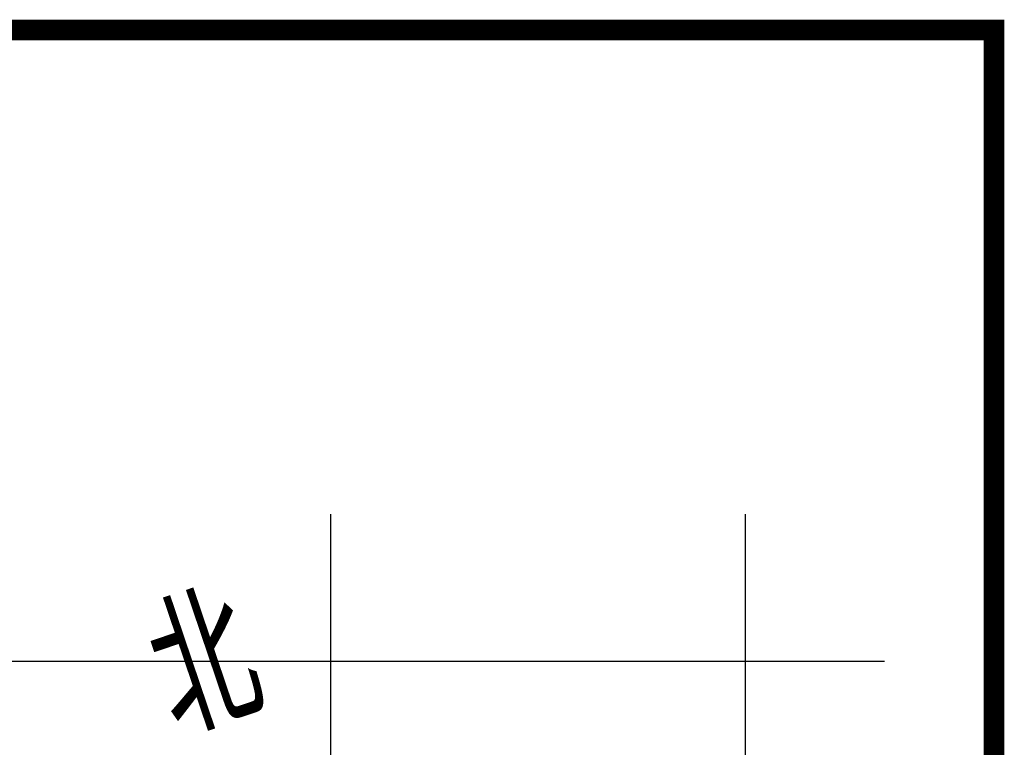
# Model space of a CAD drawing. Header units: millimetres. Extents: x -64078 to -62795, y 13127 to 13405.
# Tile 39 of 51: x -63291 to -63244, y 13370 to 13405. Entities that reach past the tile are written whole.
import ezdxf

# ---------------------------------------------------------------- set-up
doc = ezdxf.new("R2010")
doc.units = ezdxf.units.MM
doc.header["$LTSCALE"] = 1000
doc.header["$MEASUREMENT"] = 0
doc.layers.add('SYN_TK', color=7, linetype='Continuous')
doc.layers.add('方格网', color=252, linetype='Continuous')
doc.styles.add('_FZTXT', font='txt.shx', dxfattribs={"width": 0.8, "bigfont": 'hzkt.shx'})

# ---------------------------------------------------------------- blocks, each defined once
blk = doc.blocks.new('$plan$00002325')
at = {"style": '_FZTXT', "width": 0.8}
blk.add_text('北', height=632.8, rotation=0.0013, dxfattribs=at).set_placement((-265.3, 2180.3))

msp = doc.modelspace()

# ---------------------------------------------------------------- linework, layer by layer
at = {"layer": 'SYN_TK', "color": 7, "const_width": 1}
msp.add_lwpolyline([(-63624.414, 13404.194), (-63244.414, 13404.194), (-63244.414, 13127.194), (-63624.414, 13127.194)], close=True, dxfattribs=at)
at = {"layer": '方格网'}
for p, q in [((-63276.399, 13173.771), (-63276.399, 13380.854)), ((-63256.399, 13173.771), (-63256.399, 13380.854)), ((-63609.838, 13373.771), (-63249.692, 13373.771))]:
    msp.add_line(p, q, dxfattribs=at)

# ---------------------------------------------------------------- block references
at = {"linetype": 'Continuous', "xscale": 0.01000000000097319, "yscale": 0.01000000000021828, "zscale": 0.009999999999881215, "rotation": 18.69684829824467}
msp.add_blockref('$plan$00002325', (-63274.273, 13350.056, 0.142), dxfattribs=at)

doc.saveas('drawing.dxf')
